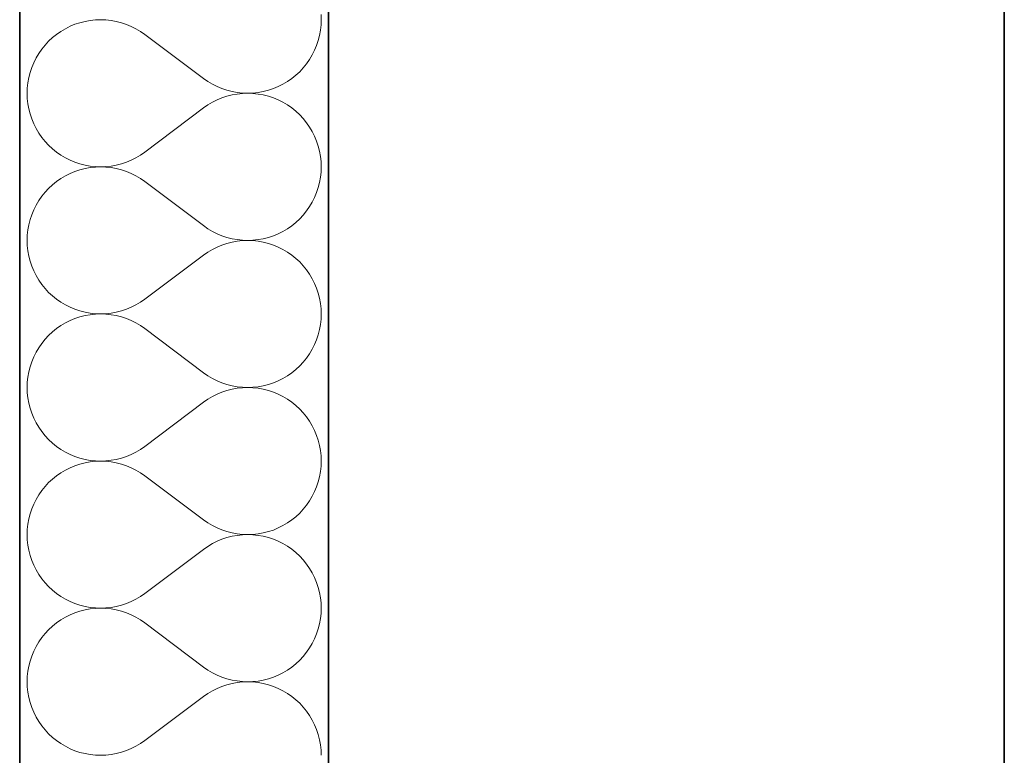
# Model space of a CAD drawing. Header units: millimetres. Extents: x -8078 to 234695, y -4319 to 602442.
# Tile 145 of 152: x 80170 to 80680, y 293819 to 294200. Entities that reach past the tile are written whole.
import ezdxf

# ---------------------------------------------------------------- set-up
doc = ezdxf.new("R2010")
doc.units = ezdxf.units.MM
doc.header["$MEASUREMENT"] = 0
for name, color, linetype in [('#podkład', 252, 'Continuous'), ('- A - ocieplenie', 7, 'Continuous'), ('Konstrukcja - Stropy', 7, 'Continuous'), ('Konstrukcja - Ściany zewnętrzne', 7, 'Continuous')]:
    doc.layers.add(name, color=color, linetype=linetype)

# ---------------------------------------------------------------- blocks, each defined once
blk = doc.blocks.new('UHYGFFFF')
at = {"layer": '- A - ocieplenie', "color": 252, "linetype": 'Continuous', "lineweight": 35, "ltscale": 100}
for p, q in [((19777.48, 396062.63), (19777.47, 388486.86)), ((19937.47, 388486.86), (19937.48, 396062.63))]:
    blk.add_line(p, q, dxfattribs=at)
at = {"layer": '- A - ocieplenie', "color": 252, "linetype": 'Continuous', "lineweight": 13, "ltscale": 100}
for p, q in [((19811.31, 394717.94), (19808.67, 394717.26)), ((19813.98, 394718.42), (19811.31, 394717.94)), ((19816.69, 394718.71), (19813.98, 394718.42)), ((19819.41, 394718.8), (19816.69, 394718.71)), ((19822.13, 394718.7), (19819.41, 394718.8)), ((19824.83, 394718.41), (19822.13, 394718.7)), ((19827.51, 394717.93), (19824.83, 394718.41)), ((19830.14, 394717.25), (19827.51, 394717.93)), ((19933.67, 394718.8), (19933.57, 394721.52)), ((19933.57, 394716.08), (19933.67, 394718.8)), ((19798.8, 394712.76), (19796.56, 394711.21)), ((19801.14, 394714.15), (19798.8, 394712.76)), ((19803.57, 394715.37), (19801.14, 394714.15)), ((19806.09, 394716.41), (19803.57, 394715.37)), ((19808.67, 394717.26), (19806.09, 394716.41)), ((19832.72, 394716.39), (19830.14, 394717.25)), ((19835.24, 394715.35), (19832.72, 394716.39)), ((19837.67, 394714.13), (19835.24, 394715.35)), ((19840.01, 394712.74), (19837.67, 394714.13)), ((19842.24, 394711.18), (19840.01, 394712.74)), ((19932.8, 394710.7), (19933.28, 394713.38)), ((19933.28, 394713.38), (19933.57, 394716.08)), ((19792.45, 394707.65), (19790.6, 394705.66)), ((19794.45, 394709.51), (19792.45, 394707.65)), ((19796.56, 394711.21), (19794.45, 394709.51)), ((19872.72, 394688.33), (19842.24, 394711.18)), ((19931.26, 394705.48), (19932.12, 394708.06)), ((19932.12, 394708.06), (19932.8, 394710.7)), ((19788.89, 394703.54), (19787.34, 394701.31)), ((19790.6, 394705.66), (19788.89, 394703.54)), ((19929, 394700.54), (19930.22, 394702.97)), ((19930.22, 394702.97), (19931.26, 394705.48)), ((19785.95, 394698.97), (19784.73, 394696.54)), ((19787.34, 394701.31), (19785.95, 394698.97)), ((19926.06, 394695.96), (19927.62, 394698.2)), ((19927.62, 394698.2), (19929, 394700.54)), ((19783.69, 394694.02), (19782.83, 394691.44)), ((19784.73, 394696.54), (19783.69, 394694.02)), ((19922.5, 394691.86), (19924.36, 394693.85)), ((19924.36, 394693.85), (19926.06, 394695.96)), ((19782.16, 394688.81), (19781.68, 394686.13)), ((19782.83, 394691.44), (19782.16, 394688.81)), ((19872.72, 394688.33), (19874.95, 394686.77)), ((19916.16, 394686.75), (19918.39, 394688.3)), ((19918.39, 394688.3), (19920.51, 394690)), ((19920.51, 394690), (19922.5, 394691.86)), ((19781.38, 394683.43), (19781.29, 394680.71)), ((19781.68, 394686.13), (19781.38, 394683.43)), ((19874.95, 394686.77), (19877.29, 394685.38)), ((19877.29, 394685.38), (19879.72, 394684.16)), ((19879.72, 394684.16), (19882.23, 394683.12)), ((19882.23, 394683.12), (19884.81, 394682.26)), ((19884.81, 394682.26), (19887.45, 394681.58)), ((19903.65, 394681.57), (19906.29, 394682.24)), ((19906.29, 394682.24), (19908.87, 394683.1)), ((19908.87, 394683.1), (19911.38, 394684.14)), ((19911.38, 394684.14), (19913.82, 394685.36)), ((19913.82, 394685.36), (19916.16, 394686.75)), ((19781.29, 394680.71), (19781.38, 394677.99)), ((19781.38, 394677.99), (19781.68, 394675.28)), ((19879.72, 394677.25), (19877.29, 394676.03)), ((19882.23, 394678.29), (19879.72, 394677.25)), ((19884.81, 394679.16), (19882.23, 394678.29)), ((19887.45, 394679.83), (19884.81, 394679.16)), ((19887.45, 394681.58), (19890.13, 394681.1)), ((19890.13, 394680.31), (19887.45, 394679.83)), ((19890.13, 394681.1), (19892.83, 394680.81)), ((19892.83, 394680.61), (19890.13, 394680.31)), ((19892.83, 394680.81), (19895.55, 394680.71)), ((19895.55, 394680.71), (19892.83, 394680.61)), ((19895.55, 394680.71), (19898.27, 394680.8)), ((19898.27, 394680.61), (19895.55, 394680.71)), ((19898.27, 394680.8), (19900.97, 394681.09)), ((19900.97, 394680.32), (19898.27, 394680.61)), ((19900.97, 394681.09), (19903.65, 394681.57)), ((19903.65, 394679.84), (19900.97, 394680.32)), ((19906.29, 394679.17), (19903.65, 394679.84)), ((19908.87, 394678.31), (19906.29, 394679.17)), ((19911.38, 394677.27), (19908.87, 394678.31)), ((19913.82, 394676.05), (19911.38, 394677.27)), ((19781.68, 394675.28), (19782.16, 394672.61)), ((19782.16, 394672.61), (19782.83, 394669.97)), ((19872.72, 394673.09), (19842.24, 394650.23)), ((19874.95, 394674.64), (19872.72, 394673.09)), ((19877.29, 394676.03), (19874.95, 394674.64)), ((19916.16, 394674.67), (19913.82, 394676.05)), ((19918.39, 394673.12), (19916.16, 394674.67)), ((19920.51, 394671.41), (19918.39, 394673.12)), ((19782.83, 394669.97), (19783.69, 394667.39)), ((19783.69, 394667.39), (19784.73, 394664.88)), ((19922.5, 394669.56), (19920.51, 394671.41)), ((19924.36, 394667.57), (19922.5, 394669.56)), ((19926.06, 394665.45), (19924.36, 394667.57)), ((19784.73, 394664.88), (19785.95, 394662.44)), ((19785.95, 394662.44), (19787.34, 394660.1)), ((19927.62, 394663.21), (19926.06, 394665.45)), ((19929, 394660.88), (19927.62, 394663.21)), ((19787.34, 394660.1), (19788.89, 394657.87)), ((19788.89, 394657.87), (19790.6, 394655.75)), ((19930.22, 394658.44), (19929, 394660.88)), ((19931.26, 394655.93), (19930.22, 394658.44)), ((19790.6, 394655.75), (19792.45, 394653.76)), ((19792.45, 394653.76), (19794.45, 394651.91)), ((19794.45, 394651.91), (19796.56, 394650.2)), ((19932.12, 394653.35), (19931.26, 394655.93)), ((19932.8, 394650.71), (19932.12, 394653.35)), ((19796.56, 394650.2), (19798.8, 394648.65)), ((19798.8, 394648.65), (19801.14, 394647.26)), ((19801.14, 394647.26), (19803.57, 394646.05)), ((19835.24, 394646.07), (19837.67, 394647.29)), ((19837.67, 394647.29), (19840.01, 394648.68)), ((19840.01, 394648.68), (19842.24, 394650.23)), ((19933.28, 394648.03), (19932.8, 394650.71)), ((19933.57, 394645.33), (19933.28, 394648.03)), ((19803.57, 394646.05), (19806.09, 394645.01)), ((19806.09, 394645.01), (19808.67, 394644.15)), ((19808.67, 394641.07), (19806.09, 394640.22)), ((19808.67, 394644.15), (19811.31, 394643.48)), ((19811.31, 394641.75), (19808.67, 394641.07)), ((19811.31, 394643.48), (19813.98, 394643)), ((19813.98, 394642.23), (19811.31, 394641.75)), ((19813.98, 394643), (19816.69, 394642.71)), ((19816.69, 394642.52), (19813.98, 394642.23)), ((19816.69, 394642.71), (19819.41, 394642.61)), ((19819.41, 394642.61), (19816.69, 394642.52)), ((19819.41, 394642.61), (19822.13, 394642.71)), ((19822.13, 394642.51), (19819.41, 394642.61)), ((19822.13, 394642.71), (19824.83, 394643)), ((19824.83, 394642.22), (19822.13, 394642.51)), ((19824.83, 394643), (19827.51, 394643.49)), ((19827.51, 394641.73), (19824.83, 394642.22)), ((19827.51, 394643.49), (19830.14, 394644.16)), ((19830.14, 394641.06), (19827.51, 394641.73)), ((19830.14, 394644.16), (19832.72, 394645.02)), ((19832.72, 394640.2), (19830.14, 394641.06)), ((19832.72, 394645.02), (19835.24, 394646.07)), ((19933.67, 394642.61), (19933.57, 394645.33)), ((19933.57, 394639.89), (19933.67, 394642.61)), ((19798.8, 394636.57), (19796.56, 394635.02)), ((19801.14, 394637.96), (19798.8, 394636.57)), ((19803.57, 394639.18), (19801.14, 394637.96)), ((19806.09, 394640.22), (19803.57, 394639.18)), ((19835.24, 394639.16), (19832.72, 394640.2)), ((19837.67, 394637.94), (19835.24, 394639.16)), ((19840.01, 394636.55), (19837.67, 394637.94)), ((19842.24, 394634.99), (19840.01, 394636.55)), ((19932.8, 394634.51), (19933.28, 394637.19)), ((19933.28, 394637.19), (19933.57, 394639.89)), ((19792.45, 394631.46), (19790.6, 394629.47)), ((19794.45, 394633.32), (19792.45, 394631.46)), ((19796.56, 394635.02), (19794.45, 394633.32)), ((19872.72, 394612.14), (19842.24, 394634.99)), ((19931.26, 394629.29), (19932.12, 394631.87)), ((19932.12, 394631.87), (19932.8, 394634.51)), ((19788.89, 394627.35), (19787.34, 394625.12)), ((19790.6, 394629.47), (19788.89, 394627.35)), ((19929, 394624.35), (19930.22, 394626.78)), ((19930.22, 394626.78), (19931.26, 394629.29)), ((19785.95, 394622.78), (19784.73, 394620.35)), ((19787.34, 394625.12), (19785.95, 394622.78)), ((19926.06, 394619.77), (19927.62, 394622.01)), ((19927.62, 394622.01), (19929, 394624.35)), ((19783.69, 394617.83), (19782.83, 394615.25)), ((19784.73, 394620.35), (19783.69, 394617.83)), ((19920.51, 394613.81), (19922.5, 394615.67)), ((19922.5, 394615.67), (19924.36, 394617.66)), ((19924.36, 394617.66), (19926.06, 394619.77)), ((19782.16, 394612.62), (19781.68, 394609.94)), ((19782.83, 394615.25), (19782.16, 394612.62)), ((19872.72, 394612.14), (19874.95, 394610.58)), ((19874.95, 394610.58), (19877.29, 394609.19)), ((19913.82, 394609.17), (19916.16, 394610.56)), ((19916.16, 394610.56), (19918.39, 394612.11)), ((19918.39, 394612.11), (19920.51, 394613.81)), ((19781.38, 394607.23), (19781.29, 394604.52)), ((19781.68, 394609.94), (19781.38, 394607.23)), ((19877.29, 394609.19), (19879.72, 394607.97)), ((19879.72, 394607.97), (19882.23, 394606.93)), ((19882.23, 394606.93), (19884.81, 394606.07)), ((19884.81, 394606.07), (19887.45, 394605.39)), ((19887.45, 394605.39), (19890.13, 394604.91)), ((19900.97, 394604.9), (19903.65, 394605.38)), ((19903.65, 394605.38), (19906.29, 394606.05)), ((19906.29, 394606.05), (19908.87, 394606.91)), ((19908.87, 394606.91), (19911.38, 394607.95)), ((19911.38, 394607.95), (19913.82, 394609.17)), ((19781.29, 394604.52), (19781.38, 394601.8)), ((19781.38, 394601.8), (19781.68, 394599.09)), ((19879.72, 394601.06), (19877.29, 394599.84)), ((19882.23, 394602.1), (19879.72, 394601.06)), ((19884.81, 394602.96), (19882.23, 394602.1)), ((19887.45, 394603.64), (19884.81, 394602.96)), ((19890.13, 394604.12), (19887.45, 394603.64)), ((19890.13, 394604.91), (19892.83, 394604.61)), ((19892.83, 394604.42), (19890.13, 394604.12)), ((19892.83, 394604.61), (19895.55, 394604.52)), ((19895.55, 394604.52), (19892.83, 394604.42)), ((19895.55, 394604.52), (19898.27, 394604.61)), ((19898.27, 394604.42), (19895.55, 394604.52)), ((19898.27, 394604.61), (19900.97, 394604.9)), ((19900.97, 394604.13), (19898.27, 394604.42)), ((19903.65, 394603.65), (19900.97, 394604.13)), ((19906.29, 394602.98), (19903.65, 394603.65)), ((19908.87, 394602.12), (19906.29, 394602.98)), ((19911.38, 394601.08), (19908.87, 394602.12)), ((19913.82, 394599.86), (19911.38, 394601.08)), ((19781.68, 394599.09), (19782.16, 394596.42)), ((19782.16, 394596.42), (19782.83, 394593.78)), ((19872.72, 394596.9), (19842.24, 394574.04)), ((19874.95, 394598.45), (19872.72, 394596.9)), ((19877.29, 394599.84), (19874.95, 394598.45)), ((19916.16, 394598.48), (19913.82, 394599.86)), ((19918.39, 394596.93), (19916.16, 394598.48)), ((19920.51, 394595.22), (19918.39, 394596.93)), ((19922.5, 394593.37), (19920.51, 394595.22)), ((19782.83, 394593.78), (19783.69, 394591.2)), ((19783.69, 394591.2), (19784.73, 394588.68)), ((19924.36, 394591.38), (19922.5, 394593.37)), ((19926.06, 394589.26), (19924.36, 394591.38)), ((19784.73, 394588.68), (19785.95, 394586.25)), ((19785.95, 394586.25), (19787.34, 394583.91)), ((19927.62, 394587.02), (19926.06, 394589.26)), ((19929, 394584.68), (19927.62, 394587.02)), ((19787.34, 394583.91), (19788.89, 394581.68)), ((19788.89, 394581.68), (19790.6, 394579.56)), ((19930.22, 394582.25), (19929, 394584.68)), ((19931.26, 394579.74), (19930.22, 394582.25)), ((19790.6, 394579.56), (19792.45, 394577.57)), ((19792.45, 394577.57), (19794.45, 394575.72)), ((19794.45, 394575.72), (19796.56, 394574.01)), ((19932.12, 394577.16), (19931.26, 394579.74)), ((19932.8, 394574.52), (19932.12, 394577.16)), ((19796.56, 394574.01), (19798.8, 394572.46)), ((19798.8, 394572.46), (19801.14, 394571.07)), ((19801.14, 394571.07), (19803.57, 394569.86)), ((19803.57, 394569.86), (19806.09, 394568.82)), ((19832.72, 394568.83), (19835.24, 394569.88)), ((19835.24, 394569.88), (19837.67, 394571.1)), ((19837.67, 394571.1), (19840.01, 394572.49)), ((19840.01, 394572.49), (19842.24, 394574.04)), ((19933.28, 394571.84), (19932.8, 394574.52)), ((19933.57, 394569.14), (19933.28, 394571.84)), ((19806.09, 394568.82), (19808.67, 394567.96)), ((19808.67, 394564.88), (19806.09, 394564.03)), ((19808.67, 394567.96), (19811.31, 394567.29)), ((19811.31, 394565.55), (19808.67, 394564.88)), ((19811.31, 394567.29), (19813.98, 394566.81)), ((19813.98, 394566.04), (19811.31, 394565.55)), ((19813.98, 394566.81), (19816.69, 394566.52)), ((19816.69, 394566.33), (19813.98, 394566.04)), ((19816.69, 394566.52), (19819.41, 394566.42)), ((19819.41, 394566.42), (19816.69, 394566.33)), ((19819.41, 394566.42), (19822.13, 394566.52)), ((19822.13, 394566.32), (19819.41, 394566.42)), ((19822.13, 394566.52), (19824.83, 394566.81)), ((19824.83, 394566.03), (19822.13, 394566.32)), ((19824.83, 394566.81), (19827.51, 394567.3)), ((19827.51, 394565.54), (19824.83, 394566.03)), ((19827.51, 394567.3), (19830.14, 394567.97)), ((19830.14, 394564.87), (19827.51, 394565.54)), ((19830.14, 394567.97), (19832.72, 394568.83)), ((19832.72, 394564.01), (19830.14, 394564.87)), ((19933.67, 394566.42), (19933.57, 394569.14)), ((19933.57, 394563.7), (19933.67, 394566.42)), ((19798.8, 394560.38), (19796.56, 394558.83)), ((19801.14, 394561.77), (19798.8, 394560.38)), ((19803.57, 394562.99), (19801.14, 394561.77)), ((19806.09, 394564.03), (19803.57, 394562.99)), ((19835.24, 394562.97), (19832.72, 394564.01)), ((19837.67, 394561.75), (19835.24, 394562.97)), ((19840.01, 394560.36), (19837.67, 394561.75)), ((19842.24, 394558.8), (19840.01, 394560.36)), ((19932.8, 394558.32), (19933.28, 394561)), ((19933.28, 394561), (19933.57, 394563.7)), ((19792.45, 394555.27), (19790.6, 394553.28)), ((19794.45, 394557.12), (19792.45, 394555.27)), ((19796.56, 394558.83), (19794.45, 394557.12)), ((19872.72, 394535.94), (19842.24, 394558.8)), ((19931.26, 394553.1), (19932.12, 394555.68)), ((19932.12, 394555.68), (19932.8, 394558.32)), ((19788.89, 394551.16), (19787.34, 394548.93)), ((19790.6, 394553.28), (19788.89, 394551.16)), ((19929, 394548.16), (19930.22, 394550.59)), ((19930.22, 394550.59), (19931.26, 394553.1)), ((19784.73, 394544.16), (19783.69, 394541.64)), ((19785.95, 394546.59), (19784.73, 394544.16)), ((19787.34, 394548.93), (19785.95, 394546.59)), ((19926.06, 394543.58), (19927.62, 394545.82)), ((19927.62, 394545.82), (19929, 394548.16)), ((19782.83, 394539.06), (19782.16, 394536.43)), ((19783.69, 394541.64), (19782.83, 394539.06)), ((19920.51, 394537.62), (19922.5, 394539.47)), ((19922.5, 394539.47), (19924.36, 394541.47)), ((19924.36, 394541.47), (19926.06, 394543.58)), ((19782.16, 394536.43), (19781.68, 394533.75)), ((19872.72, 394535.94), (19874.95, 394534.39)), ((19874.95, 394534.39), (19877.29, 394533)), ((19913.82, 394532.98), (19916.16, 394534.36)), ((19916.16, 394534.36), (19918.39, 394535.92)), ((19918.39, 394535.92), (19920.51, 394537.62)), ((19781.38, 394531.04), (19781.29, 394528.33)), ((19781.68, 394533.75), (19781.38, 394531.04)), ((19877.29, 394533), (19879.72, 394531.78)), ((19879.72, 394531.78), (19882.23, 394530.74)), ((19882.23, 394530.74), (19884.81, 394529.88)), ((19884.81, 394529.88), (19887.45, 394529.2)), ((19887.45, 394529.2), (19890.13, 394528.72)), ((19900.97, 394528.71), (19903.65, 394529.19)), ((19903.65, 394529.19), (19906.29, 394529.86)), ((19906.29, 394529.86), (19908.87, 394530.72)), ((19908.87, 394530.72), (19911.38, 394531.76)), ((19911.38, 394531.76), (19913.82, 394532.98)), ((19781.29, 394528.33), (19781.38, 394525.61)), ((19781.38, 394525.61), (19781.68, 394522.9)), ((19879.72, 394524.87), (19877.29, 394523.65)), ((19882.23, 394525.91), (19879.72, 394524.87)), ((19884.81, 394526.77), (19882.23, 394525.91)), ((19887.45, 394527.45), (19884.81, 394526.77)), ((19890.13, 394527.93), (19887.45, 394527.45)), ((19890.13, 394528.72), (19892.83, 394528.42)), ((19892.83, 394528.23), (19890.13, 394527.93)), ((19892.83, 394528.42), (19895.55, 394528.33)), ((19895.55, 394528.33), (19892.83, 394528.23)), ((19895.55, 394528.33), (19898.27, 394528.42)), ((19898.27, 394528.23), (19895.55, 394528.33)), ((19898.27, 394528.42), (19900.97, 394528.71)), ((19900.97, 394527.94), (19898.27, 394528.23)), ((19903.65, 394527.46), (19900.97, 394527.94)), ((19906.29, 394526.79), (19903.65, 394527.46)), ((19908.87, 394525.93), (19906.29, 394526.79)), ((19911.38, 394524.89), (19908.87, 394525.93)), ((19913.82, 394523.67), (19911.38, 394524.89)), ((19781.68, 394522.9), (19782.16, 394520.22)), ((19782.16, 394520.22), (19782.83, 394517.59)), ((19872.72, 394520.71), (19842.24, 394497.85)), ((19874.95, 394522.26), (19872.72, 394520.71)), ((19877.29, 394523.65), (19874.95, 394522.26)), ((19916.16, 394522.29), (19913.82, 394523.67)), ((19918.39, 394520.74), (19916.16, 394522.29)), ((19920.51, 394519.03), (19918.39, 394520.74)), ((19922.5, 394517.18), (19920.51, 394519.03)), ((19782.83, 394517.59), (19783.69, 394515.01)), ((19783.69, 394515.01), (19784.73, 394512.49)), ((19924.36, 394515.19), (19922.5, 394517.18)), ((19926.06, 394513.07), (19924.36, 394515.19)), ((19784.73, 394512.49), (19785.95, 394510.06)), ((19785.95, 394510.06), (19787.34, 394507.72)), ((19927.62, 394510.83), (19926.06, 394513.07)), ((19929, 394508.49), (19927.62, 394510.83)), ((19930.22, 394506.06), (19929, 394508.49)), ((19787.34, 394507.72), (19788.89, 394505.49)), ((19788.89, 394505.49), (19790.6, 394503.37)), ((19790.6, 394503.37), (19792.45, 394501.38)), ((19931.26, 394503.55), (19930.22, 394506.06)), ((19932.12, 394500.97), (19931.26, 394503.55)), ((19792.45, 394501.38), (19794.45, 394499.53)), ((19794.45, 394499.53), (19796.56, 394497.82)), ((19932.8, 394498.33), (19932.12, 394500.97)), ((19933.28, 394495.65), (19932.8, 394498.33)), ((19796.56, 394497.82), (19798.8, 394496.27)), ((19798.8, 394496.27), (19801.14, 394494.88)), ((19801.14, 394494.88), (19803.57, 394493.67)), ((19803.57, 394493.67), (19806.09, 394492.63)), ((19832.72, 394492.64), (19835.24, 394493.69)), ((19835.24, 394493.69), (19837.67, 394494.91)), ((19837.67, 394494.91), (19840.01, 394496.3)), ((19840.01, 394496.3), (19842.24, 394497.85)), ((19933.57, 394492.95), (19933.28, 394495.65)), ((19806.09, 394492.63), (19808.67, 394491.77)), ((19808.67, 394488.69), (19806.09, 394487.83)), ((19808.67, 394491.77), (19811.31, 394491.1)), ((19811.31, 394489.36), (19808.67, 394488.69)), ((19811.31, 394491.1), (19813.98, 394490.61)), ((19813.98, 394489.85), (19811.31, 394489.36)), ((19813.98, 394490.61), (19816.69, 394490.33)), ((19816.69, 394490.13), (19813.98, 394489.85)), ((19816.69, 394490.33), (19819.41, 394490.23)), ((19819.41, 394490.23), (19816.69, 394490.13)), ((19819.41, 394490.23), (19822.13, 394490.33)), ((19822.13, 394490.13), (19819.41, 394490.23)), ((19822.13, 394490.33), (19824.83, 394490.62)), ((19824.83, 394489.84), (19822.13, 394490.13)), ((19824.83, 394490.62), (19827.51, 394491.11)), ((19827.51, 394489.35), (19824.83, 394489.84)), ((19827.51, 394491.11), (19830.14, 394491.78)), ((19830.14, 394488.68), (19827.51, 394489.35)), ((19830.14, 394491.78), (19832.72, 394492.64)), ((19832.72, 394487.82), (19830.14, 394488.68)), ((19933.67, 394490.23), (19933.57, 394492.95)), ((19933.57, 394487.51), (19933.67, 394490.23)), ((19798.8, 394484.19), (19796.56, 394482.64)), ((19801.14, 394485.58), (19798.8, 394484.19)), ((19803.57, 394486.8), (19801.14, 394485.58)), ((19806.09, 394487.83), (19803.57, 394486.8)), ((19835.24, 394486.77), (19832.72, 394487.82)), ((19837.67, 394485.55), (19835.24, 394486.77)), ((19840.01, 394484.16), (19837.67, 394485.55)), ((19842.24, 394482.61), (19840.01, 394484.16)), ((19932.8, 394482.13), (19933.28, 394484.81)), ((19933.28, 394484.81), (19933.57, 394487.51)), ((19792.45, 394479.08), (19790.6, 394477.09)), ((19794.45, 394480.93), (19792.45, 394479.08)), ((19796.56, 394482.64), (19794.45, 394480.93)), ((19872.72, 394459.75), (19842.24, 394482.61)), ((19931.26, 394476.91), (19932.12, 394479.49)), ((19932.12, 394479.49), (19932.8, 394482.13)), ((19787.34, 394472.74), (19785.95, 394470.4)), ((19788.89, 394474.97), (19787.34, 394472.74)), ((19790.6, 394477.09), (19788.89, 394474.97)), ((19929, 394471.97), (19930.22, 394474.4)), ((19930.22, 394474.4), (19931.26, 394476.91)), ((19784.73, 394467.97), (19783.69, 394465.45)), ((19785.95, 394470.4), (19784.73, 394467.97)), ((19926.06, 394467.39), (19927.62, 394469.63)), ((19927.62, 394469.63), (19929, 394471.97)), ((19782.83, 394462.87), (19782.16, 394460.24)), ((19783.69, 394465.45), (19782.83, 394462.87)), ((19920.51, 394461.43), (19922.5, 394463.28)), ((19922.5, 394463.28), (19924.36, 394465.27)), ((19924.36, 394465.27), (19926.06, 394467.39)), ((19781.68, 394457.56), (19781.38, 394454.85)), ((19782.16, 394460.24), (19781.68, 394457.56)), ((19872.72, 394459.75), (19874.95, 394458.2)), ((19874.95, 394458.2), (19877.29, 394456.81)), ((19913.82, 394456.79), (19916.16, 394458.17)), ((19916.16, 394458.17), (19918.39, 394459.72)), ((19918.39, 394459.72), (19920.51, 394461.43)), ((19781.38, 394454.85), (19781.29, 394452.13)), ((19877.29, 394456.81), (19879.72, 394455.59)), ((19879.72, 394455.59), (19882.23, 394454.55)), ((19882.23, 394454.55), (19884.81, 394453.69)), ((19884.81, 394453.69), (19887.45, 394453.01)), ((19887.45, 394453.01), (19890.13, 394452.53)), ((19890.13, 394452.53), (19892.83, 394452.23)), ((19898.27, 394452.23), (19900.97, 394452.52)), ((19900.97, 394452.52), (19903.65, 394453)), ((19903.65, 394453), (19906.29, 394453.67)), ((19906.29, 394453.67), (19908.87, 394454.53)), ((19908.87, 394454.53), (19911.38, 394455.57)), ((19911.38, 394455.57), (19913.82, 394456.79)), ((19781.29, 394452.13), (19781.38, 394449.42)), ((19781.38, 394449.42), (19781.68, 394446.71)), ((19877.29, 394447.46), (19874.95, 394446.07)), ((19879.72, 394448.68), (19877.29, 394447.46)), ((19882.23, 394449.72), (19879.72, 394448.68)), ((19884.81, 394450.58), (19882.23, 394449.72)), ((19887.45, 394451.26), (19884.81, 394450.58)), ((19890.13, 394451.74), (19887.45, 394451.26)), ((19892.83, 394452.04), (19890.13, 394451.74)), ((19892.83, 394452.23), (19895.55, 394452.13)), ((19895.55, 394452.13), (19892.83, 394452.04)), ((19895.55, 394452.13), (19898.27, 394452.23)), ((19898.27, 394452.04), (19895.55, 394452.13)), ((19900.97, 394451.75), (19898.27, 394452.04)), ((19903.65, 394451.27), (19900.97, 394451.75)), ((19906.29, 394450.6), (19903.65, 394451.27)), ((19908.87, 394449.74), (19906.29, 394450.6)), ((19911.38, 394448.7), (19908.87, 394449.74)), ((19913.82, 394447.48), (19911.38, 394448.7)), ((19916.16, 394446.1), (19913.82, 394447.48)), ((19781.68, 394446.71), (19782.16, 394444.03)), ((19782.16, 394444.03), (19782.83, 394441.4)), ((19872.72, 394444.52), (19842.24, 394421.66)), ((19874.95, 394446.07), (19872.72, 394444.52)), ((19918.39, 394444.55), (19916.16, 394446.1)), ((19920.51, 394442.84), (19918.39, 394444.55)), ((19922.5, 394440.99), (19920.51, 394442.84)), ((19782.83, 394441.4), (19783.69, 394438.82)), ((19783.69, 394438.82), (19784.73, 394436.3)), ((19924.36, 394439), (19922.5, 394440.99)), ((19926.06, 394436.88), (19924.36, 394439)), ((19784.73, 394436.3), (19785.95, 394433.87)), ((19785.95, 394433.87), (19787.34, 394431.53)), ((19927.62, 394434.64), (19926.06, 394436.88)), ((19929, 394432.3), (19927.62, 394434.64)), ((19930.22, 394429.87), (19929, 394432.3)), ((19787.34, 394431.53), (19788.89, 394429.3)), ((19788.89, 394429.3), (19790.6, 394427.18)), ((19790.6, 394427.18), (19792.45, 394425.19)), ((19931.26, 394427.36), (19930.22, 394429.87)), ((19932.12, 394424.78), (19931.26, 394427.36)), ((19792.45, 394425.19), (19794.45, 394423.34)), ((19794.45, 394423.34), (19796.56, 394421.63)), ((19932.8, 394422.14), (19932.12, 394424.78)), ((19933.28, 394419.46), (19932.8, 394422.14)), ((19796.56, 394421.63), (19798.8, 394420.08)), ((19798.8, 394420.08), (19801.14, 394418.69)), ((19801.14, 394418.69), (19803.57, 394417.48)), ((19803.57, 394417.48), (19806.09, 394416.44)), ((19832.72, 394416.45), (19835.24, 394417.5)), ((19835.24, 394417.5), (19837.67, 394418.72)), ((19837.67, 394418.72), (19840.01, 394420.11)), ((19840.01, 394420.11), (19842.24, 394421.66)), ((19933.57, 394416.76), (19933.28, 394419.46)), ((19933.67, 394414.04), (19933.57, 394416.76)), ((19806.09, 394411.64), (19803.57, 394410.6)), ((19806.09, 394416.44), (19808.67, 394415.58)), ((19808.67, 394412.5), (19806.09, 394411.64)), ((19808.67, 394415.58), (19811.31, 394414.91)), ((19811.31, 394413.17), (19808.67, 394412.5)), ((19811.31, 394414.91), (19813.98, 394414.42)), ((19813.98, 394413.66), (19811.31, 394413.17)), ((19813.98, 394414.42), (19816.69, 394414.14)), ((19816.69, 394413.94), (19813.98, 394413.66)), ((19816.69, 394414.14), (19819.41, 394414.04)), ((19819.41, 394414.04), (19816.69, 394413.94)), ((19819.41, 394414.04), (19822.13, 394414.14)), ((19822.13, 394413.94), (19819.41, 394414.04)), ((19822.13, 394414.14), (19824.83, 394414.43)), ((19824.83, 394413.65), (19822.13, 394413.94)), ((19824.83, 394414.43), (19827.51, 394414.92)), ((19827.51, 394413.16), (19824.83, 394413.65)), ((19827.51, 394414.92), (19830.14, 394415.59)), ((19830.14, 394412.49), (19827.51, 394413.16)), ((19830.14, 394415.59), (19832.72, 394416.45)), ((19832.72, 394411.63), (19830.14, 394412.49)), ((19835.24, 394410.58), (19832.72, 394411.63)), ((19933.57, 394411.32), (19933.67, 394414.04)), ((19796.56, 394406.45), (19794.45, 394404.74)), ((19798.8, 394408), (19796.56, 394406.45)), ((19801.14, 394409.39), (19798.8, 394408)), ((19803.57, 394410.6), (19801.14, 394409.39)), ((19837.67, 394409.36), (19835.24, 394410.58)), ((19840.01, 394407.97), (19837.67, 394409.36)), ((19842.24, 394406.42), (19840.01, 394407.97)), ((19872.72, 394383.56), (19842.24, 394406.42)), ((19932.8, 394405.94), (19933.28, 394408.62)), ((19933.28, 394408.62), (19933.57, 394411.32)), ((19792.45, 394402.89), (19790.6, 394400.9)), ((19794.45, 394404.74), (19792.45, 394402.89)), ((19931.26, 394400.72), (19932.12, 394403.3)), ((19932.12, 394403.3), (19932.8, 394405.94)), ((19787.34, 394396.55), (19785.95, 394394.21)), ((19788.89, 394398.78), (19787.34, 394396.55)), ((19790.6, 394400.9), (19788.89, 394398.78)), ((19929, 394395.78), (19930.22, 394398.21)), ((19930.22, 394398.21), (19931.26, 394400.72)), ((19784.73, 394391.78), (19783.69, 394389.26)), ((19785.95, 394394.21), (19784.73, 394391.78)), ((19924.36, 394389.08), (19926.06, 394391.2)), ((19926.06, 394391.2), (19927.62, 394393.44)), ((19927.62, 394393.44), (19929, 394395.78)), ((19782.83, 394386.68), (19782.16, 394384.05)), ((19783.69, 394389.26), (19782.83, 394386.68)), ((19920.51, 394385.24), (19922.5, 394387.09)), ((19922.5, 394387.09), (19924.36, 394389.08)), ((19781.68, 394381.37), (19781.38, 394378.66)), ((19782.16, 394384.05), (19781.68, 394381.37)), ((19872.72, 394383.56), (19874.95, 394382.01)), ((19874.95, 394382.01), (19877.29, 394380.62)), ((19913.82, 394380.6), (19916.16, 394381.98)), ((19916.16, 394381.98), (19918.39, 394383.53)), ((19918.39, 394383.53), (19920.51, 394385.24)), ((19781.38, 394378.66), (19781.29, 394375.94)), ((19781.29, 394375.94), (19781.38, 394373.23)), ((19877.29, 394380.62), (19879.72, 394379.4)), ((19879.72, 394379.4), (19882.23, 394378.36)), ((19882.23, 394378.36), (19884.81, 394377.5)), ((19884.81, 394377.5), (19887.45, 394376.82)), ((19887.45, 394376.82), (19890.13, 394376.34)), ((19890.13, 394376.34), (19892.83, 394376.04)), ((19892.83, 394375.85), (19890.13, 394375.55)), ((19892.83, 394376.04), (19895.55, 394375.94)), ((19895.55, 394375.94), (19892.83, 394375.85)), ((19895.55, 394375.94), (19898.27, 394376.04)), ((19898.27, 394375.85), (19895.55, 394375.94)), ((19898.27, 394376.04), (19900.97, 394376.33)), ((19900.97, 394375.56), (19898.27, 394375.85)), ((19900.97, 394376.33), (19903.65, 394376.81)), ((19903.65, 394376.81), (19906.29, 394377.48)), ((19906.29, 394377.48), (19908.87, 394378.34)), ((19908.87, 394378.34), (19911.38, 394379.38)), ((19911.38, 394379.38), (19913.82, 394380.6)), ((19781.38, 394373.23), (19781.68, 394370.52)), ((19877.29, 394371.27), (19874.95, 394369.88)), ((19879.72, 394372.49), (19877.29, 394371.27)), ((19882.23, 394373.53), (19879.72, 394372.49)), ((19884.81, 394374.39), (19882.23, 394373.53)), ((19887.45, 394375.07), (19884.81, 394374.39)), ((19890.13, 394375.55), (19887.45, 394375.07)), ((19903.65, 394375.08), (19900.97, 394375.56)), ((19906.29, 394374.41), (19903.65, 394375.08)), ((19908.87, 394373.55), (19906.29, 394374.41)), ((19911.38, 394372.51), (19908.87, 394373.55)), ((19913.82, 394371.29), (19911.38, 394372.51)), ((19916.16, 394369.91), (19913.82, 394371.29)), ((19781.68, 394370.52), (19782.16, 394367.84)), ((19782.16, 394367.84), (19782.83, 394365.21)), ((19872.72, 394368.33), (19842.24, 394345.47)), ((19874.95, 394369.88), (19872.72, 394368.33)), ((19918.39, 394368.35), (19916.16, 394369.91)), ((19920.51, 394366.65), (19918.39, 394368.35)), ((19922.5, 394364.8), (19920.51, 394366.65)), ((19782.83, 394365.21), (19783.69, 394362.63)), ((19783.69, 394362.63), (19784.73, 394360.11)), ((19924.36, 394362.8), (19922.5, 394364.8)), ((19926.06, 394360.69), (19924.36, 394362.8)), ((19927.62, 394358.45), (19926.06, 394360.69)), ((19784.73, 394360.11), (19785.95, 394357.68)), ((19785.95, 394357.68), (19787.34, 394355.34)), ((19929, 394356.11), (19927.62, 394358.45)), ((19930.22, 394353.68), (19929, 394356.11)), ((19787.34, 394355.34), (19788.89, 394353.11)), ((19788.89, 394353.11), (19790.6, 394350.99)), ((19790.6, 394350.99), (19792.45, 394349)), ((19931.26, 394351.17), (19930.22, 394353.68)), ((19932.12, 394348.59), (19931.26, 394351.17)), ((19792.45, 394349), (19794.45, 394347.15)), ((19794.45, 394347.15), (19796.56, 394345.44)), ((19796.56, 394345.44), (19798.8, 394343.89)), ((19840.01, 394343.91), (19842.24, 394345.47)), ((19932.8, 394345.95), (19932.12, 394348.59)), ((19933.28, 394343.27), (19932.8, 394345.95)), ((19798.8, 394343.89), (19801.14, 394342.5)), ((19801.14, 394342.5), (19803.57, 394341.28)), ((19803.57, 394341.28), (19806.09, 394340.24)), ((19806.09, 394340.24), (19808.67, 394339.39)), ((19830.14, 394339.4), (19832.72, 394340.26)), ((19832.72, 394340.26), (19835.24, 394341.3)), ((19835.24, 394341.3), (19837.67, 394342.52)), ((19837.67, 394342.52), (19840.01, 394343.91)), ((19933.57, 394340.57), (19933.28, 394343.27)), ((19933.67, 394337.85), (19933.57, 394340.57)), ((19808.67, 394339.39), (19811.31, 394338.72)), ((19811.31, 394338.72), (19813.98, 394338.23)), ((19813.98, 394338.23), (19816.69, 394337.94)), ((19816.69, 394337.94), (19819.41, 394337.85)), ((19819.41, 394337.85), (19822.13, 394337.95)), ((19822.13, 394337.95), (19824.83, 394338.24)), ((19824.83, 394338.24), (19827.51, 394338.73)), ((19827.51, 394338.73), (19830.14, 394339.4))]:
    blk.add_line(p, q, dxfattribs=at)
at = {"layer": 'Konstrukcja - Stropy', "color": 252, "linetype": 'Continuous', "lineweight": 13, "ltscale": 100}
blk.add_line((19937.48, 388030.59), (19937.48, 395682.67), dxfattribs=at)
blk.add_line((19937.48, 388030.59), (19937.48, 395682.67), dxfattribs=at)
at = {"layer": 'Konstrukcja - Ściany zewnętrzne', "color": 252, "linetype": 'Continuous', "lineweight": 35, "ltscale": 100}
for p, q in [((19937.47, 395912.63), (19937.47, 392989.67)), ((20287.47, 392989.67), (20287.47, 395912.63))]:
    blk.add_line(p, q, dxfattribs=at)

msp = doc.modelspace()

# ---------------------------------------------------------------- block references
at = {"layer": '#podkład'}
msp.add_blockref('UHYGFFFF', (60392.7, -100518.68), dxfattribs=at)

doc.saveas('drawing.dxf')
